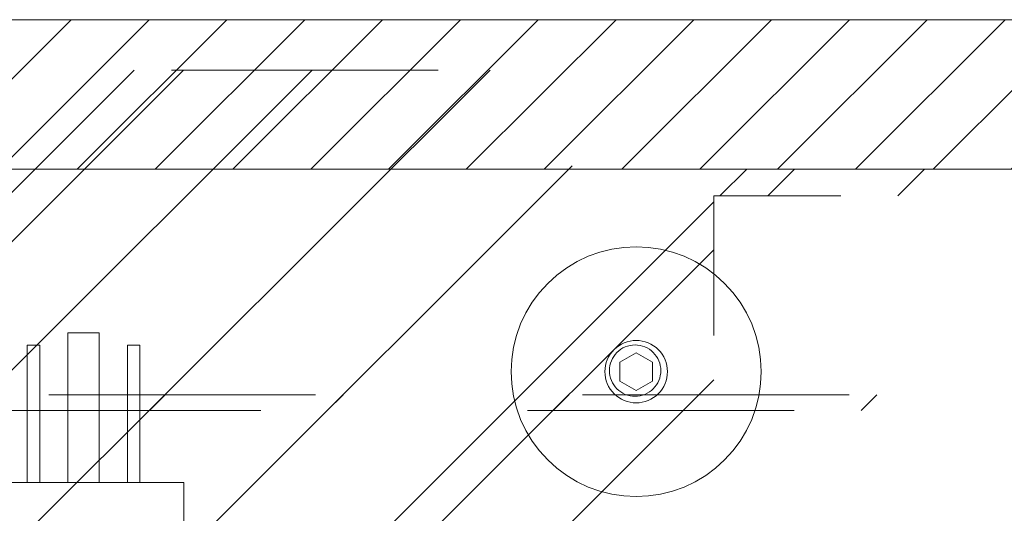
# Model space of a CAD drawing. Header units: inches. Extents: x -416 to -272, y -73 to 47.
# Tile 26 of 206: x -380.1 to -375.18, y -15.98 to -13.51. Entities that reach past the tile are written whole.
import ezdxf

# ---------------------------------------------------------------- set-up
doc = ezdxf.new("R2010")
doc.units = ezdxf.units.IN
doc.header["$LTSCALE"] = 32
doc.header["$MEASUREMENT"] = 0
doc.linetypes.add('Dash Style-1', pattern=[0.083328, 0.041656, -0.041672])
for name, color, linetype, lineweight in [('Black', 7, 'Continuous', 18), ('DashLine', 7, 'Continuous', 13), ('DashLineFill', 7, 'Dash Style-1', 13), ('Drawing', 7, 'Continuous', 18), ('Metal-Black', 7, 'Continuous', 18), ('Metal-CoatHook', 7, 'Continuous', 18), ('None', 7, 'Continuous', 18), ('SolidLine', 7, 'Continuous', 15)]:
    doc.layers.add(name, color=color, linetype=linetype, lineweight=lineweight)
doc.layers.add('Electrical', color=1, linetype='Dash Style-1', lineweight=15, true_color=0xff0000)
pattern_1 = [(45, (0, 0), (-1.61302, 1.935715), []), (45, (-1.0608, 1.0608), (-0.472346, 0.4167613), [])]

# ---------------------------------------------------------------- blocks, each defined once
blk = doc.blocks.new('Group-20')
at = {"layer": 'DashLineFill', "linetype": 'Continuous', "lineweight": 13}
h = blk.add_hatch(dxfattribs=at)
h.set_pattern_fill('Steel', color=253, style=0, pattern_type=2)
h.set_pattern_definition(pattern_1)
h.paths.add_polyline_path([(-0.0472, 0.1575), (69.7717, 0.1575), (69.7717, 0.0787), (-0.0472, 0.0787)])
at = {"layer": 'DashLineFill', "flags": 128}
blk.add_lwpolyline([(-0.0472, 0.1575), (69.7717, 0.1575), (69.7717, 0.0787), (-0.0472, 0.0787)], close=True, dxfattribs=at)
blk = doc.blocks.new('Group-21')
at = {"layer": 'None'}
blk.add_blockref('Group-20', (0, 0), dxfattribs=at)
blk = doc.blocks.new('SL Desktop Screen (2D)')
at = {"layer": 'None'}
blk.add_blockref('Group-21', (0, 0), dxfattribs=at)
at = {"layer": 'Drawing', "color": 0, "flags": 1}
for tag in ['Tag', 'Catalog', 'Option1', 'Option2', 'Option3', 'Option4', 'Option5', 'Option6', 'Option7', 'Option8', 'Option9', 'Option10', 'Option11', 'Option12', 'Custom', 'FinishGroup', 'Discount', 'Item2', 'Item3', 'Item6', 'Item8', 'Item9', 'Item10', 'Item12', 'Item13', 'Item16', 'Item18', 'Item19', 'Item20', 'Item21', 'Item22', 'Item23', 'Item24', 'Item25', 'Item1', 'Item4', 'Item5', 'Item7', 'Item11', 'Item14', 'Item15', 'Item17']:
    blk.add_attdef(tag, (-55.273, -15.3712), '', height=0.00709, dxfattribs=at)
blk = doc.blocks.new('Dean-PPUG-BK (2D)')
at = {"layer": 'Black'}
for p, q in [((-0.5, 2.9793), (0.5, 2.9793)), ((0.5, 2.9793), (0.5, 2.4793))]:
    blk.add_line(p, q, dxfattribs=at)
at = {"layer": 'Metal-CoatHook'}
for p, q in [((-0.0781, 3.7293), (-0.0781, 2.9793)), ((0.0781, 3.7293), (-0.0781, 3.7293)), ((0.0781, 3.7293), (0.0781, 2.9793)), ((-0.2813, 3.6668), (-0.2813, 2.9793)), ((-0.2188, 3.6668), (-0.2813, 3.6668)), ((-0.2188, 3.6668), (-0.2188, 2.9793)), ((0.2187, 3.6668), (0.2187, 2.9793)), ((0.2812, 3.6668), (0.2187, 3.6668)), ((0.2812, 3.6668), (0.2812, 2.9793))]:
    blk.add_line(p, q, dxfattribs=at)
blk = doc.blocks.new('Group-83')
at = {"layer": 'SolidLine', "color": 7}
blk.add_blockref('Dean-PPUG-BK (2D)', (36.0039, -5.315), dxfattribs=at)
blk = doc.blocks.new('1BP8DW-Leveler (2D)')
at = {"layer": 'DashLine', "flags": 128}
for points in [[(0.625, 0), (0.622, -0.0613), (0.613, -0.1219), (0.5981, -0.1814), (0.5774, -0.2392), (0.5512, -0.2946), (0.5197, -0.3472), (0.4831, -0.3965), (0.4419, -0.4419), (0.3965, -0.4831), (0.3472, -0.5197), (0.2946, -0.5512), (0.2392, -0.5774), (0.1814, -0.5981), (0.1219, -0.613), (0.0613, -0.622), (0, -0.625), (-0.0613, -0.622), (-0.1219, -0.613), (-0.1814, -0.5981), (-0.2392, -0.5774), (-0.2946, -0.5512), (-0.3472, -0.5197), (-0.3965, -0.4831), (-0.4419, -0.4419), (-0.4831, -0.3965), (-0.5197, -0.3472), (-0.5512, -0.2946), (-0.5774, -0.2392), (-0.5981, -0.1814), (-0.613, -0.1219), (-0.622, -0.0613), (-0.625, 0), (-0.622, 0.0613), (-0.613, 0.1219), (-0.5981, 0.1814), (-0.5774, 0.2392), (-0.5512, 0.2946), (-0.5197, 0.3472), (-0.4831, 0.3965), (-0.4419, 0.4419), (-0.3965, 0.4831), (-0.3472, 0.5197), (-0.2946, 0.5512), (-0.2392, 0.5774), (-0.1814, 0.5981), (-0.1219, 0.613), (-0.0613, 0.622), (0, 0.625), (0.0613, 0.622), (0.1219, 0.613), (0.1814, 0.5981), (0.2392, 0.5774), (0.2946, 0.5512), (0.3472, 0.5197), (0.3965, 0.4831), (0.4419, 0.4419), (0.4831, 0.3965), (0.5197, 0.3472), (0.5512, 0.2946), (0.5774, 0.2392), (0.5981, 0.1814), (0.613, 0.1219), (0.622, 0.0613)], [(0, 0.1562), (0.0153, 0.1555), (0.0305, 0.1532), (0.0454, 0.1495), (0.0598, 0.1444), (0.0737, 0.1378), (0.0868, 0.1299), (0.0991, 0.1208), (0.1105, 0.1105), (0.1208, 0.0991), (0.1299, 0.0868), (0.1378, 0.0737), (0.1444, 0.0598), (0.1495, 0.0454), (0.1532, 0.0305), (0.1555, 0.0153), (0.1562, 0), (0.1555, -0.0153), (0.1532, -0.0305), (0.1495, -0.0454), (0.1444, -0.0598), (0.1378, -0.0737), (0.1299, -0.0868), (0.1208, -0.0991), (0.1105, -0.1105), (0.0991, -0.1208), (0.0868, -0.1299), (0.0737, -0.1378), (0.0598, -0.1444), (0.0454, -0.1495), (0.0305, -0.1532), (0.0153, -0.1555), (0, -0.1562), (-0.0153, -0.1555), (-0.0305, -0.1532), (-0.0454, -0.1495), (-0.0598, -0.1444), (-0.0737, -0.1378), (-0.0868, -0.1299), (-0.0991, -0.1208), (-0.1105, -0.1105), (-0.1208, -0.0991), (-0.1299, -0.0868), (-0.1378, -0.0737), (-0.1444, -0.0598), (-0.1495, -0.0454), (-0.1532, -0.0305), (-0.1555, -0.0153), (-0.1562, 0), (-0.1555, 0.0153), (-0.1532, 0.0305), (-0.1495, 0.0454), (-0.1444, 0.0598), (-0.1378, 0.0737), (-0.1299, 0.0868), (-0.1208, 0.0991), (-0.1105, 0.1105), (-0.0991, 0.1208), (-0.0868, 0.1299), (-0.0737, 0.1378), (-0.0598, 0.1444), (-0.0454, 0.1495), (-0.0305, 0.1532), (-0.0153, 0.1555)], [(0, 0.0937), (-0.0812, 0.0469), (-0.0812, -0.0469), (0, -0.0938), (0.0812, -0.0469), (0.0812, 0.0469)]]:
    blk.add_lwpolyline(points, close=True, dxfattribs=at)
blk = doc.blocks.new('1BRPX9-Util_Bkt_Lg-N (2D)')
at = {"layer": 'DashLineFill', "linetype": 'Continuous', "lineweight": 13}
h = blk.add_hatch(dxfattribs=at)
h.set_pattern_fill('Steel', color=253, style=0, pattern_type=2)
h.set_pattern_definition(pattern_1)
edge = h.paths.add_edge_path()
edge.add_line((-4.4685, 7.5394), (-2.4213, 7.5394))
edge.add_line((-2.4213, 7.5394), (-2.4213, 7.9173))
edge.add_arc((-2.3031, 7.9173), 0.1181, 90, 180, ccw=False)
edge.add_line((-2.3031, 8.0354), (2.3031, 8.0354))
edge.add_arc((2.3031, 7.9173), 0.1181, 0, 90, ccw=False)
edge.add_line((2.4213, 7.9173), (2.4213, 7.5394))
edge.add_line((2.4213, 7.5394), (4.4685, 7.5394))
edge.add_line((4.4685, 7.5394), (4.4685, 7.4055))
edge.add_line((4.4685, 7.4055), (3.1299, 7.4055))
edge.add_line((3.1299, 7.4055), (3.1299, -2.0118))
edge.add_line((3.1299, -2.0118), (4.4685, -2.0118))
edge.add_line((4.4685, -2.0118), (4.4685, -2.1457))
edge.add_line((4.4685, -2.1457), (2.4213, -2.1457))
edge.add_line((2.4213, -2.1457), (2.4213, -2.5236))
edge.add_arc((2.3031, -2.5236), 0.1181, 270, 360, ccw=False)
edge.add_line((2.3031, -2.6417), (-2.3031, -2.6417))
edge.add_arc((-2.3031, -2.5236), 0.1181, 180, 270, ccw=False)
edge.add_line((-2.4213, -2.5236), (-2.4213, -2.1457))
edge.add_line((-2.4213, -2.1457), (-4.4685, -2.1457))
edge.add_line((-4.4685, -2.1457), (-4.4685, -2.0118))
edge.add_line((-4.4685, -2.0118), (-3.1299, -2.0118))
edge.add_line((-3.1299, -2.0118), (-3.1299, 7.4055))
edge.add_line((-3.1299, 7.4055), (-4.4685, 7.4055))
edge.add_line((-4.4685, 7.4055), (-4.4685, 7.5394))
at = {"layer": 'DashLineFill', "flags": 128}
blk.add_lwpolyline([(-4.4685, 7.5394), (-2.4213, 7.5394), (-2.4213, 7.9173, -0.414214), (-2.3031, 8.0354), (2.3031, 8.0354, -0.414214), (2.4213, 7.9173), (2.4213, 7.5394), (4.4685, 7.5394), (4.4685, 7.4055), (3.1299, 7.4055), (3.1299, -2.0118), (4.4685, -2.0118), (4.4685, -2.1457), (2.4213, -2.1457), (2.4213, -2.5236, -0.414214), (2.3031, -2.6417), (-2.3031, -2.6417, -0.414214), (-2.4213, -2.5236), (-2.4213, -2.1457), (-4.4685, -2.1457), (-4.4685, -2.0118), (-3.1299, -2.0118), (-3.1299, 7.4055), (-4.4685, 7.4055)], format="xyb", close=True, dxfattribs=at)
at = {"layer": 'SolidLine', "flags": 128}
blk.add_lwpolyline([(2.7362, 6.403), (2.7236, 6.4036), (2.7112, 6.4055), (2.6989, 6.4085), (2.687, 6.4128), (2.6756, 6.4182), (2.6648, 6.4247), (2.6547, 6.4322), (2.6454, 6.4406), (2.6369, 6.45), (2.6294, 6.4601), (2.6229, 6.4709), (2.6175, 6.4823), (2.6133, 6.4942), (2.6102, 6.5064), (2.6083, 6.5189), (2.6077, 6.5315), (2.6083, 6.5441), (2.6102, 6.5566), (2.6133, 6.5688), (2.6175, 6.5807), (2.6229, 6.5921), (2.6294, 6.6029), (2.6369, 6.613), (2.6454, 6.6224), (2.6547, 6.6308), (2.6648, 6.6383), (2.6756, 6.6448), (2.687, 6.6502), (2.6989, 6.6545), (2.7112, 6.6575), (2.7236, 6.6594), (2.7362, 6.66), (2.7488, 6.6594), (2.7613, 6.6575), (2.7735, 6.6545), (2.7854, 6.6502), (2.7968, 6.6448), (2.8076, 6.6383), (2.8177, 6.6308), (2.8271, 6.6224), (2.8356, 6.613), (2.8431, 6.6029), (2.8495, 6.5921), (2.8549, 6.5807), (2.8592, 6.5688), (2.8623, 6.5566), (2.8641, 6.5441), (2.8647, 6.5315), (2.8641, 6.5189), (2.8623, 6.5064), (2.8592, 6.4942), (2.8549, 6.4823), (2.8495, 6.4709), (2.8431, 6.4601), (2.8356, 6.45), (2.8271, 6.4406), (2.8177, 6.4322), (2.8076, 6.4247), (2.7968, 6.4182), (2.7854, 6.4128), (2.7735, 6.4085), (2.7613, 6.4055), (2.7488, 6.4036)], close=True, dxfattribs=at)
at = {"layer": 'Metal-Black', "color": 7}
blk.add_blockref('1BP8DW-Leveler (2D)', (2.7417, 6.5264), dxfattribs=at)
blk = doc.blocks.new('Group-84')
at = {"layer": 'Electrical', "linetype": 'Continuous', "lineweight": 5, "true_color": 0xdd0000}
h = blk.add_hatch(dxfattribs=at)
h.set_pattern_fill('ElectricalHatch', color=12, style=0, pattern_type=2)
h.set_pattern_definition([(45, (0, 0), (-0.3333333, -0.7222222), [])])
h.paths.add_polyline_path([(21.998, -0.0197), (50.0492, -0.0197), (50.0492, -0.7677), (21.998, -0.7677)])
at = {"layer": 'Electrical', "flags": 128}
blk.add_lwpolyline([(21.998, -0.0197), (50.0492, -0.0197), (50.0492, -0.7677), (21.998, -0.7677)], close=True, dxfattribs=at)
at = {"layer": 'SolidLine', "flags": 128}
for points in [[(0.7874, -0.0197), (71.2598, -0.0197), (71.2598, -0.7677), (0.7874, -0.7677)], [(0.7874, -0.7677), (71.2598, -0.7677), (71.2598, -11.2008), (0.7874, -11.2008)]]:
    blk.add_lwpolyline(points, close=True, dxfattribs=at)
at = {"layer": 'DashLine', "color": 7}
blk.add_blockref('1BRPX9-Util_Bkt_Lg-N (2D)', (36.0236, -8.3071), dxfattribs=at)
blk = doc.blocks.new('Group-86')
at = {"layer": 'None'}
for name in ['Group-84', 'Group-83']:
    blk.add_blockref(name, (0, 0), dxfattribs=at)
blk = doc.blocks.new('SL Credenza Desk (2D)-1')
at = {"layer": 'None'}
blk.add_blockref('Group-86', (0, 0), dxfattribs=at)
at = {"layer": 'Drawing', "color": 0, "flags": 1}
for tag in ['Tag', 'Catalog', 'Option1', 'Option2', 'Option3', 'Option4', 'Option5', 'Option6', 'Option7', 'Option8', 'Option9', 'Option10', 'Option11', 'Option12', 'Custom', 'FinishGroup', 'Discount', 'Item2', 'Item3', 'Item6', 'Item8', 'Item9', 'Item10', 'Item12', 'Item13', 'Item16', 'Item18', 'Item19', 'Item20', 'Item21', 'Item22', 'Item23', 'Item24', 'Item25', 'Item1', 'Item4', 'Item5', 'Item7', 'Item11', 'Item14', 'Item15', 'Item17']:
    blk.add_attdef(tag, (-56.2887, -28.999), '', height=0.00709, dxfattribs=at)
blk = doc.blocks.new('Group-87')
at = {"layer": 'Drawing'}
blk.add_blockref('SL Credenza Desk (2D)-1', (-56.3281, 1.4853), dxfattribs=at)
at = {"layer": 'Drawing', "color": 0, "flags": 1}
for tag in ['Tag', 'Catalog', 'Option1', 'Option2', 'Option3', 'Option4', 'Option5', 'Option6', 'Option7', 'Option8', 'Option9', 'Option10', 'Option11', 'Option12', 'Custom', 'FinishGroup', 'Discount', 'Item2', 'Item3', 'Item6', 'Item8', 'Item9', 'Item10', 'Item12', 'Item13', 'Item16', 'Item18', 'Item19', 'Item20', 'Item21', 'Item22', 'Item23', 'Item24', 'Item25', 'Item1', 'Item4', 'Item5', 'Item7', 'Item11', 'Item14', 'Item15', 'Item17']:
    blk.add_attdef(tag, (-56.2887, -28.999), '', height=0.00709, dxfattribs=at)

msp = doc.modelspace()

# ---------------------------------------------------------------- block references
at = {"layer": 'Drawing'}
msp.add_blockref('SL Desktop Screen (2D)', (-414.5748, -15.5455), dxfattribs=at)

# ---------------------------------------------------------------- next in the draw order: block references
at = {"layer": 'Drawing', "color": 7}
msp.add_blockref('Group-87', (-359.4593, -14.9775), dxfattribs=at)

doc.saveas('drawing.dxf')
